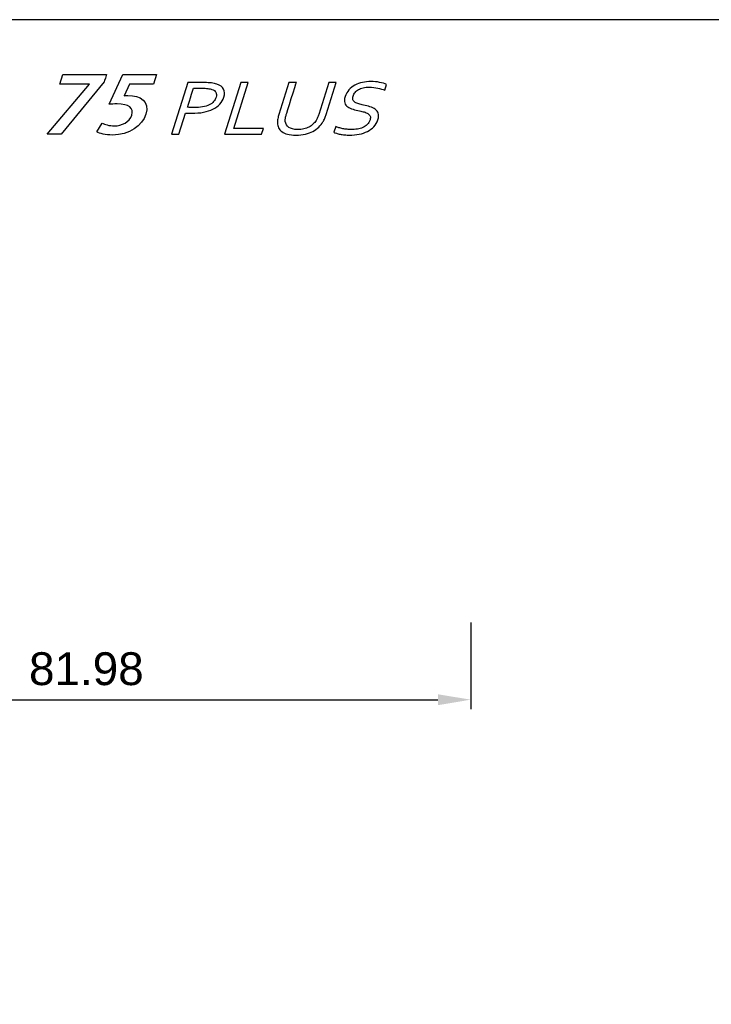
# Model space of a CAD drawing. Header units: millimetres. Extents: x 47009 to 83985, y -19576 to 31053.
# Tile 22 of 30: x 83763 to 83837, y 5089 to 5194. Entities that reach past the tile are written whole.
import ezdxf

# ---------------------------------------------------------------- set-up
doc = ezdxf.new("R2010")
doc.units = ezdxf.units.MM
doc.header["$LTSCALE"] = 50
doc.layers.add('AM_5', color=3, linetype='Continuous', lineweight=25)
doc.layers.add('Layer 1', color=7, linetype='Continuous')
doc.styles.add('Aktuální-ISO', font='arial.ttf')
doc.styles.get("Standard").update_dxf_attribs({"font": 'txt.shx'})
doc.dimstyles.new('AM_ISO$0', dxfattribs={"dimtxt": 3.5, "dimasz": 3.5, "dimexe": 1, "dimexo": 1, "dimgap": 1.5, "dimtad": 1, "dimdsep": 46, "dimtxsty": 'Standard', "dimcen": 0, "dimclrd": 256, "dimclre": 256, "dimclrt": 2, "dimadec": 0, "dimazin": 2, "dimtp": 0.1, "dimtm": 0.1, "dimtfac": 0.71, "dimtdec": 3, "dimtmove": 0, "dimatfit": 3, "dimfxl": 1, "dimlwd": -1, "dimlwe": -1, "dimarcsym": 1})

# ---------------------------------------------------------------- blocks, each defined once
blk = doc.blocks.new('*D171')
at = {"layer": 'AM_5', "linetype": 'ByBlock', "transparency": 16777216}
for p, q in [((83811.25, 5130), (83811.25, 5120.77)), ((83729.28, 5129.23), (83729.28, 5120.77)), ((83732.78, 5121.77), (83807.75, 5121.77))]:
    blk.add_line(p, q, dxfattribs=at)
at = {"layer": 'AM_5', "transparency": 16777216}
for points in [[(83732.78, 5122.35), (83732.78, 5121.18), (83729.28, 5121.77)], [(83807.75, 5122.35), (83807.75, 5121.18), (83811.25, 5121.77)]]:
    blk.add_solid(points, dxfattribs=at)
at = {"layer": 'Defpoints', "color": 0, "transparency": 16777216}
for p in [(83811.25, 5131), (83729.28, 5130.23), (83811.25, 5121.77)]:
    blk.add_point(p, dxfattribs=at)
at = {"layer": 'AM_5', "color": 2, "transparency": 16777216, "insert": (83770.26, 5125.05), "char_height": 3.5, "attachment_point": 5, "style": 'Aktuální-ISO'}
blk.add_mtext('81.98', dxfattribs=at)

msp = doc.modelspace()

# ---------------------------------------------------------------- linework, layer by layer
msp.add_lwpolyline([(83985.415, 4984.285), (83985.415, 5194.285), (83688.415, 5194.285), (83688.415, 4984.285)], close=True)
at = {"layer": 'Layer 1', "color": 253}
for points, knots in [([(83770.596, 5187.418), (83770.596, 5187.418), (83770.591, 5187.401), (83770.591, 5187.401), (83770.591, 5187.401), (83770.591, 5187.401), (83766.071, 5182.074), (83766.071, 5182.074), (83766.071, 5182.074), (83766.071, 5182.074), (83767.577, 5182.074), (83767.577, 5182.074), (83767.577, 5182.074), (83767.577, 5182.074), (83772.172, 5187.671), (83772.172, 5187.671), (83772.172, 5187.671), (83772.172, 5187.671), (83772.416, 5188.446), (83772.416, 5188.446), (83772.416, 5188.446), (83772.416, 5188.446), (83767.75, 5188.446), (83767.75, 5188.446), (83767.75, 5188.446), (83767.75, 5188.446), (83767.427, 5187.418), (83767.427, 5187.418), (83767.427, 5187.418), (83767.427, 5187.418), (83770.596, 5187.418), (83770.596, 5187.418)], [0, 0, 0, 0, 0.1111111, 0.1111111, 0.1111111, 0.1111111, 0.2222222, 0.2222222, 0.2222222, 0.2222222, 0.3333333, 0.3333333, 0.3333333, 0.3333333, 0.4444444, 0.4444444, 0.4444444, 0.4444445, 0.5555556, 0.5555556, 0.5555556, 0.5555556, 0.6666667, 0.6666667, 0.6666667, 0.6666667, 0.7777778, 0.7777778, 0.7777778, 0.7777778, 1, 1, 1, 1]), ([(83772.69, 5185.26), (83772.946, 5185.285), (83773.209, 5185.302), (83773.546, 5185.302), (83773.546, 5185.302), (83774.814, 5185.302), (83775.342, 5184.872), (83775.1, 5184.105), (83775.1, 5184.105), (83774.87, 5183.372), (83774.036, 5182.959), (83773.274, 5182.959), (83773.274, 5182.959), (83772.699, 5182.959), (83772.205, 5183.119), (83771.95, 5183.254), (83771.95, 5183.254), (83771.95, 5183.254), (83771.365, 5182.31), (83771.365, 5182.31), (83771.365, 5182.31), (83771.679, 5182.142), (83772.302, 5181.982), (83773.045, 5181.982), (83773.045, 5181.982), (83774.808, 5181.982), (83776.223, 5182.984), (83776.608, 5184.207), (83776.608, 5184.207), (83777.041, 5185.58), (83776.009, 5186.204), (83774.701, 5186.204), (83774.701, 5186.204), (83774.543, 5186.204), (83774.421, 5186.196), (83774.277, 5186.179), (83774.277, 5186.179), (83774.277, 5186.179), (83774.868, 5187.426), (83774.868, 5187.426), (83774.868, 5187.426), (83774.868, 5187.426), (83777.414, 5187.426), (83777.414, 5187.426), (83777.414, 5187.426), (83777.414, 5187.426), (83777.737, 5188.455), (83777.737, 5188.455), (83777.737, 5188.455), (83777.737, 5188.455), (83774.152, 5188.455), (83774.152, 5188.455), (83774.152, 5188.455), (83774.152, 5188.455), (83772.69, 5185.26), (83772.69, 5185.26)], [0, 0, 0, 0, 0.0666667, 0.0666667, 0.0666667, 0.0666667, 0.1333333, 0.1333333, 0.1333333, 0.1333333, 0.2, 0.2, 0.2, 0.2, 0.2666667, 0.2666667, 0.2666667, 0.2666667, 0.3333333, 0.3333333, 0.3333333, 0.3333333, 0.4, 0.4, 0.4, 0.4, 0.4666667, 0.4666667, 0.4666667, 0.4666667, 0.5333333, 0.5333333, 0.5333333, 0.5333333, 0.6, 0.6, 0.6, 0.6, 0.6666667, 0.6666667, 0.6666667, 0.6666667, 0.7333333, 0.7333333, 0.7333333, 0.7333333, 0.8, 0.8, 0.8, 0.8, 0.8666667, 0.8666667, 0.8666667, 0.8666667, 1, 1, 1, 1])]:
    msp.add_open_spline(points, degree=3, knots=knots, dxfattribs=at)
at = {"layer": 'Layer 1', "color": 7}
for points, knots in [([(83780.138, 5182.074), (83780.138, 5182.074), (83779.346, 5182.074), (83779.346, 5182.074), (83779.346, 5182.074), (83779.346, 5182.074), (83781.078, 5187.578), (83781.078, 5187.578), (83781.078, 5187.578), (83781.078, 5187.578), (83782.871, 5187.578), (83782.871, 5187.578), (83782.871, 5187.578), (83783.139, 5187.578), (83783.38, 5187.564), (83783.6, 5187.537), (83783.6, 5187.537), (83783.819, 5187.509), (83784.013, 5187.467), (83784.185, 5187.41), (83784.185, 5187.41), (83784.534, 5187.291), (83784.773, 5187.114), (83784.898, 5186.88), (83784.898, 5186.88), (83785.024, 5186.645), (83785.032, 5186.356), (83784.924, 5186.013), (83784.924, 5186.013), (83784.836, 5185.734), (83784.694, 5185.486), (83784.497, 5185.274), (83784.497, 5185.274), (83784.299, 5185.061), (83784.054, 5184.884), (83783.761, 5184.741), (83783.761, 5184.741), (83783.468, 5184.597), (83783.134, 5184.49), (83782.754, 5184.417), (83782.754, 5184.417), (83782.377, 5184.344), (83781.962, 5184.308), (83781.512, 5184.308), (83781.512, 5184.308), (83781.297, 5184.308), (83781.075, 5184.316), (83780.849, 5184.333), (83780.849, 5184.333), (83780.849, 5184.333), (83780.138, 5182.074), (83780.138, 5182.074)], [0, 0, 0, 0, 0.0714286, 0.0714286, 0.0714286, 0.0714286, 0.1428571, 0.1428571, 0.1428571, 0.1428572, 0.2142857, 0.2142857, 0.2142857, 0.2142857, 0.2857143, 0.2857143, 0.2857143, 0.2857143, 0.3571429, 0.3571429, 0.3571429, 0.3571429, 0.4285714, 0.4285714, 0.4285714, 0.4285714, 0.5, 0.5, 0.5, 0.5, 0.5714286, 0.5714286, 0.5714286, 0.5714286, 0.6428571, 0.6428571, 0.6428571, 0.6428572, 0.7142857, 0.7142857, 0.7142857, 0.7142857, 0.7857143, 0.7857143, 0.7857143, 0.7857143, 0.8571429, 0.8571429, 0.8571429, 0.8571429, 1, 1, 1, 1]), ([(83787.52, 5187.578), (83787.52, 5187.578), (83785.978, 5182.681), (83785.978, 5182.681), (83785.978, 5182.681), (83785.978, 5182.681), (83789.137, 5182.681), (83789.137, 5182.681), (83789.137, 5182.681), (83789.137, 5182.681), (83788.945, 5182.074), (83788.945, 5182.074), (83788.945, 5182.074), (83788.945, 5182.074), (83784.995, 5182.074), (83784.995, 5182.074), (83784.995, 5182.074), (83784.995, 5182.074), (83786.728, 5187.578), (83786.728, 5187.578), (83786.728, 5187.578), (83786.728, 5187.578), (83787.52, 5187.578), (83787.52, 5187.578)], [0, 0, 0, 0, 0.1428571, 0.1428571, 0.1428571, 0.1428572, 0.2857143, 0.2857143, 0.2857143, 0.2857143, 0.4285714, 0.4285714, 0.4285714, 0.4285714, 0.5714286, 0.5714286, 0.5714286, 0.5714286, 0.7142857, 0.7142857, 0.7142857, 0.7142857, 1, 1, 1, 1]), ([(83792.813, 5182.571), (83793.048, 5182.571), (83793.265, 5182.595), (83793.461, 5182.642), (83793.461, 5182.642), (83793.657, 5182.688), (83793.836, 5182.754), (83793.998, 5182.838), (83793.998, 5182.838), (83794.161, 5182.924), (83794.305, 5183.025), (83794.433, 5183.145), (83794.433, 5183.145), (83794.56, 5183.264), (83794.671, 5183.396), (83794.765, 5183.542), (83794.765, 5183.542), (83794.826, 5183.632), (83794.879, 5183.733), (83794.928, 5183.844), (83794.928, 5183.844), (83794.976, 5183.955), (83795.016, 5184.062), (83795.049, 5184.166), (83795.049, 5184.166), (83795.049, 5184.166), (83796.123, 5187.578), (83796.123, 5187.578), (83796.123, 5187.578), (83796.123, 5187.578), (83796.915, 5187.578), (83796.915, 5187.578), (83796.915, 5187.578), (83796.915, 5187.578), (83795.846, 5184.181), (83795.846, 5184.181), (83795.846, 5184.181), (83795.805, 5184.052), (83795.755, 5183.919), (83795.694, 5183.778), (83795.694, 5183.778), (83795.635, 5183.639), (83795.568, 5183.508), (83795.494, 5183.388), (83795.494, 5183.388), (83795.369, 5183.185), (83795.219, 5182.997), (83795.041, 5182.824), (83795.041, 5182.824), (83794.864, 5182.652), (83794.657, 5182.503), (83794.421, 5182.376), (83794.421, 5182.376), (83794.184, 5182.25), (83793.917, 5182.151), (83793.619, 5182.08), (83793.619, 5182.08), (83793.321, 5182.008), (83792.986, 5181.973), (83792.615, 5181.973), (83792.615, 5181.973), (83792.26, 5181.973), (83791.96, 5182.005), (83791.711, 5182.071), (83791.711, 5182.071), (83791.465, 5182.137), (83791.264, 5182.229), (83791.109, 5182.345), (83791.109, 5182.345), (83790.954, 5182.462), (83790.839, 5182.6), (83790.768, 5182.761), (83790.768, 5182.761), (83790.696, 5182.921), (83790.655, 5183.095), (83790.647, 5183.285), (83790.647, 5183.285), (83790.642, 5183.421), (83790.654, 5183.569), (83790.682, 5183.725), (83790.682, 5183.725), (83790.709, 5183.881), (83790.748, 5184.034), (83790.794, 5184.181), (83790.794, 5184.181), (83790.794, 5184.181), (83791.864, 5187.578), (83791.864, 5187.578), (83791.864, 5187.578), (83791.864, 5187.578), (83792.656, 5187.578), (83792.656, 5187.578), (83792.656, 5187.578), (83792.656, 5187.578), (83791.582, 5184.166), (83791.582, 5184.166), (83791.582, 5184.166), (83791.543, 5184.044), (83791.513, 5183.916), (83791.494, 5183.787), (83791.494, 5183.787), (83791.474, 5183.656), (83791.47, 5183.538), (83791.481, 5183.431), (83791.481, 5183.431), (83791.509, 5183.164), (83791.631, 5182.955), (83791.846, 5182.802), (83791.846, 5182.802), (83792.06, 5182.649), (83792.382, 5182.571), (83792.813, 5182.571)], [0, 0, 0, 0, 0.0344828, 0.0344828, 0.0344828, 0.0344828, 0.0689655, 0.0689655, 0.0689655, 0.0689655, 0.1034483, 0.1034483, 0.1034483, 0.1034483, 0.137931, 0.137931, 0.137931, 0.137931, 0.1724138, 0.1724138, 0.1724138, 0.1724138, 0.2068966, 0.2068966, 0.2068966, 0.2068966, 0.2413793, 0.2413793, 0.2413793, 0.2413793, 0.2758621, 0.2758621, 0.2758621, 0.2758621, 0.3103448, 0.3103448, 0.3103448, 0.3103448, 0.3448276, 0.3448276, 0.3448276, 0.3448276, 0.3793103, 0.3793103, 0.3793103, 0.3793104, 0.4137931, 0.4137931, 0.4137931, 0.4137931, 0.4482759, 0.4482759, 0.4482759, 0.4482759, 0.4827586, 0.4827586, 0.4827586, 0.4827586, 0.5172414, 0.5172414, 0.5172414, 0.5172414, 0.5517241, 0.5517241, 0.5517241, 0.5517241, 0.5862069, 0.5862069, 0.5862069, 0.5862069, 0.6206897, 0.6206897, 0.6206897, 0.6206897, 0.6551724, 0.6551724, 0.6551724, 0.6551724, 0.6896552, 0.6896552, 0.6896552, 0.6896552, 0.7241379, 0.7241379, 0.7241379, 0.7241379, 0.7586207, 0.7586207, 0.7586207, 0.7586207, 0.7931034, 0.7931034, 0.7931034, 0.7931035, 0.8275862, 0.8275862, 0.8275862, 0.8275862, 0.862069, 0.862069, 0.862069, 0.862069, 0.8965517, 0.8965517, 0.8965517, 0.8965517, 0.9310345, 0.9310345, 0.9310345, 0.9310345, 1, 1, 1, 1]), ([(83798.705, 5186.127), (83798.654, 5185.965), (83798.65, 5185.832), (83798.695, 5185.727), (83798.695, 5185.727), (83798.739, 5185.62), (83798.814, 5185.533), (83798.922, 5185.464), (83798.922, 5185.464), (83799.032, 5185.396), (83799.164, 5185.339), (83799.322, 5185.295), (83799.322, 5185.295), (83799.48, 5185.252), (83799.647, 5185.211), (83799.819, 5185.172), (83799.819, 5185.172), (83800.054, 5185.12), (83800.282, 5185.062), (83800.505, 5184.999), (83800.505, 5184.999), (83800.727, 5184.936), (83800.914, 5184.849), (83801.069, 5184.738), (83801.069, 5184.738), (83801.224, 5184.627), (83801.332, 5184.482), (83801.393, 5184.304), (83801.393, 5184.304), (83801.454, 5184.125), (83801.44, 5183.896), (83801.352, 5183.615), (83801.352, 5183.615), (83801.262, 5183.33), (83801.122, 5183.084), (83800.929, 5182.876), (83800.929, 5182.876), (83800.737, 5182.67), (83800.507, 5182.5), (83800.24, 5182.366), (83800.24, 5182.366), (83799.974, 5182.233), (83799.679, 5182.135), (83799.351, 5182.07), (83799.351, 5182.07), (83799.024, 5182.005), (83798.679, 5181.973), (83798.315, 5181.973), (83798.315, 5181.973), (83798.147, 5181.973), (83797.978, 5181.982), (83797.809, 5182), (83797.809, 5182), (83797.638, 5182.018), (83797.479, 5182.042), (83797.328, 5182.071), (83797.328, 5182.071), (83797.177, 5182.101), (83797.044, 5182.136), (83796.927, 5182.174), (83796.927, 5182.174), (83796.811, 5182.212), (83796.721, 5182.251), (83796.658, 5182.289), (83796.658, 5182.289), (83796.658, 5182.289), (83796.851, 5182.9), (83796.851, 5182.9), (83796.851, 5182.9), (83796.951, 5182.851), (83797.068, 5182.808), (83797.2, 5182.767), (83797.2, 5182.767), (83797.333, 5182.726), (83797.472, 5182.691), (83797.618, 5182.663), (83797.618, 5182.663), (83797.764, 5182.635), (83797.912, 5182.612), (83798.065, 5182.595), (83798.065, 5182.595), (83798.219, 5182.58), (83798.365, 5182.571), (83798.504, 5182.571), (83798.504, 5182.571), (83798.728, 5182.571), (83798.95, 5182.588), (83799.165, 5182.621), (83799.165, 5182.621), (83799.38, 5182.654), (83799.577, 5182.709), (83799.755, 5182.785), (83799.755, 5182.785), (83799.934, 5182.862), (83800.089, 5182.968), (83800.222, 5183.1), (83800.222, 5183.1), (83800.355, 5183.233), (83800.451, 5183.399), (83800.515, 5183.6), (83800.515, 5183.6), (83800.567, 5183.764), (83800.57, 5183.9), (83800.524, 5184.007), (83800.524, 5184.007), (83800.48, 5184.114), (83800.402, 5184.202), (83800.292, 5184.273), (83800.292, 5184.273), (83800.183, 5184.343), (83800.048, 5184.399), (83799.891, 5184.444), (83799.891, 5184.444), (83799.731, 5184.488), (83799.564, 5184.528), (83799.386, 5184.566), (83799.386, 5184.566), (83799.149, 5184.617), (83798.922, 5184.671), (83798.702, 5184.733), (83798.702, 5184.733), (83798.481, 5184.795), (83798.295, 5184.881), (83798.141, 5184.99), (83798.141, 5184.99), (83797.987, 5185.1), (83797.88, 5185.242), (83797.821, 5185.415), (83797.821, 5185.415), (83797.761, 5185.587), (83797.773, 5185.809), (83797.858, 5186.078), (83797.858, 5186.078), (83797.946, 5186.357), (83798.081, 5186.599), (83798.265, 5186.8), (83798.265, 5186.8), (83798.449, 5187.002), (83798.665, 5187.169), (83798.911, 5187.301), (83798.911, 5187.301), (83799.159, 5187.432), (83799.426, 5187.53), (83799.713, 5187.593), (83799.713, 5187.593), (83800.001, 5187.657), (83800.296, 5187.688), (83800.6, 5187.688), (83800.6, 5187.688), (83800.945, 5187.688), (83801.256, 5187.66), (83801.537, 5187.603), (83801.537, 5187.603), (83801.819, 5187.547), (83802.067, 5187.473), (83802.289, 5187.383), (83802.289, 5187.383), (83802.289, 5187.383), (83802.093, 5186.76), (83802.093, 5186.76), (83802.093, 5186.76), (83801.855, 5186.856), (83801.603, 5186.935), (83801.336, 5186.995), (83801.336, 5186.995), (83801.069, 5187.056), (83800.774, 5187.086), (83800.449, 5187.089), (83800.449, 5187.089), (83800.205, 5187.089), (83799.985, 5187.067), (83799.789, 5187.022), (83799.789, 5187.022), (83799.595, 5186.977), (83799.425, 5186.912), (83799.279, 5186.828), (83799.279, 5186.828), (83799.134, 5186.745), (83799.013, 5186.644), (83798.918, 5186.524), (83798.918, 5186.524), (83798.822, 5186.405), (83798.751, 5186.273), (83798.705, 5186.127)], [0, 0, 0, 0, 0.0212766, 0.0212766, 0.0212766, 0.0212766, 0.0425532, 0.0425532, 0.0425532, 0.0425532, 0.0638298, 0.0638298, 0.0638298, 0.0638298, 0.0851064, 0.0851064, 0.0851064, 0.0851064, 0.106383, 0.106383, 0.106383, 0.106383, 0.1276596, 0.1276596, 0.1276596, 0.1276596, 0.1489362, 0.1489362, 0.1489362, 0.1489362, 0.1702128, 0.1702128, 0.1702128, 0.1702128, 0.1914894, 0.1914894, 0.1914894, 0.1914894, 0.212766, 0.212766, 0.212766, 0.212766, 0.2340426, 0.2340426, 0.2340426, 0.2340426, 0.2553191, 0.2553191, 0.2553191, 0.2553192, 0.2765957, 0.2765957, 0.2765957, 0.2765958, 0.2978723, 0.2978723, 0.2978723, 0.2978724, 0.3191489, 0.3191489, 0.3191489, 0.3191489, 0.3404255, 0.3404255, 0.3404255, 0.3404255, 0.3617021, 0.3617021, 0.3617021, 0.3617021, 0.3829787, 0.3829787, 0.3829787, 0.3829787, 0.4042553, 0.4042553, 0.4042553, 0.4042553, 0.4255319, 0.4255319, 0.4255319, 0.4255319, 0.4468085, 0.4468085, 0.4468085, 0.4468085, 0.4680851, 0.4680851, 0.4680851, 0.4680851, 0.4893617, 0.4893617, 0.4893617, 0.4893617, 0.5106383, 0.5106383, 0.5106383, 0.5106383, 0.5319149, 0.5319149, 0.5319149, 0.5319149, 0.5531915, 0.5531915, 0.5531915, 0.5531915, 0.5744681, 0.5744681, 0.5744681, 0.5744681, 0.5957447, 0.5957447, 0.5957447, 0.5957447, 0.6170213, 0.6170213, 0.6170213, 0.6170213, 0.6382979, 0.6382979, 0.6382979, 0.6382979, 0.6595745, 0.6595745, 0.6595745, 0.6595745, 0.6808511, 0.6808511, 0.6808511, 0.6808511, 0.7021277, 0.7021277, 0.7021277, 0.7021277, 0.7234043, 0.7234043, 0.7234043, 0.7234043, 0.7446809, 0.7446809, 0.7446809, 0.7446809, 0.7659574, 0.7659574, 0.7659574, 0.7659575, 0.787234, 0.787234, 0.787234, 0.7872341, 0.8085106, 0.8085106, 0.8085106, 0.8085106, 0.8297872, 0.8297872, 0.8297872, 0.8297872, 0.8510638, 0.8510638, 0.8510638, 0.8510638, 0.8723404, 0.8723404, 0.8723404, 0.8723404, 0.893617, 0.893617, 0.893617, 0.893617, 0.9148936, 0.9148936, 0.9148936, 0.9148936, 0.9361702, 0.9361702, 0.9361702, 0.9361702, 0.9574468, 0.9574468, 0.9574468, 0.9574468, 1, 1, 1, 1]), ([(83781.043, 5184.947), (83781.145, 5184.937), (83781.255, 5184.929), (83781.369, 5184.923), (83781.369, 5184.923), (83781.482, 5184.917), (83781.59, 5184.915), (83781.694, 5184.915), (83781.694, 5184.915), (83782.064, 5184.915), (83782.387, 5184.94), (83782.664, 5184.989), (83782.664, 5184.989), (83782.94, 5185.038), (83783.176, 5185.11), (83783.369, 5185.204), (83783.369, 5185.204), (83783.564, 5185.3), (83783.719, 5185.415), (83783.836, 5185.549), (83783.836, 5185.549), (83783.953, 5185.686), (83784.038, 5185.84), (83784.092, 5186.013), (83784.092, 5186.013), (83784.159, 5186.227), (83784.154, 5186.402), (83784.077, 5186.54), (83784.077, 5186.54), (83783.999, 5186.676), (83783.86, 5186.78), (83783.661, 5186.852), (83783.661, 5186.852), (83783.536, 5186.895), (83783.386, 5186.926), (83783.212, 5186.945), (83783.212, 5186.945), (83783.038, 5186.963), (83782.83, 5186.971), (83782.593, 5186.971), (83782.593, 5186.971), (83782.593, 5186.971), (83781.68, 5186.971), (83781.68, 5186.971), (83781.68, 5186.971), (83781.68, 5186.971), (83781.043, 5184.947), (83781.043, 5184.947)], [0, 0, 0, 0, 0.0769231, 0.0769231, 0.0769231, 0.0769231, 0.1538462, 0.1538462, 0.1538462, 0.1538462, 0.2307692, 0.2307692, 0.2307692, 0.2307692, 0.3076923, 0.3076923, 0.3076923, 0.3076923, 0.3846154, 0.3846154, 0.3846154, 0.3846154, 0.4615385, 0.4615385, 0.4615385, 0.4615385, 0.5384615, 0.5384615, 0.5384615, 0.5384615, 0.6153846, 0.6153846, 0.6153846, 0.6153846, 0.6923077, 0.6923077, 0.6923077, 0.6923077, 0.7692308, 0.7692308, 0.7692308, 0.7692308, 0.8461538, 0.8461538, 0.8461538, 0.8461539, 1, 1, 1, 1])]:
    msp.add_open_spline(points, degree=3, knots=knots, dxfattribs=at)

# ---------------------------------------------------------------- dimensions: what is measured, and where the dimension line sits
at = {"layer": 'AM_5'}
dim = msp.add_linear_dim(base=(83811.2524, 5121.7655), p1=(83729.2767, 5130.2291), p2=(83811.2524, 5130.9985), dimstyle='AM_ISO$0', override={"dimtxsty": 'Aktuální-ISO'}, dxfattribs=at)
dim.commit()
dim.dimension.update_dxf_attribs({"geometry": '*D171', "text_midpoint": (83770.2646, 5125.0525)})

doc.saveas('drawing.dxf')
